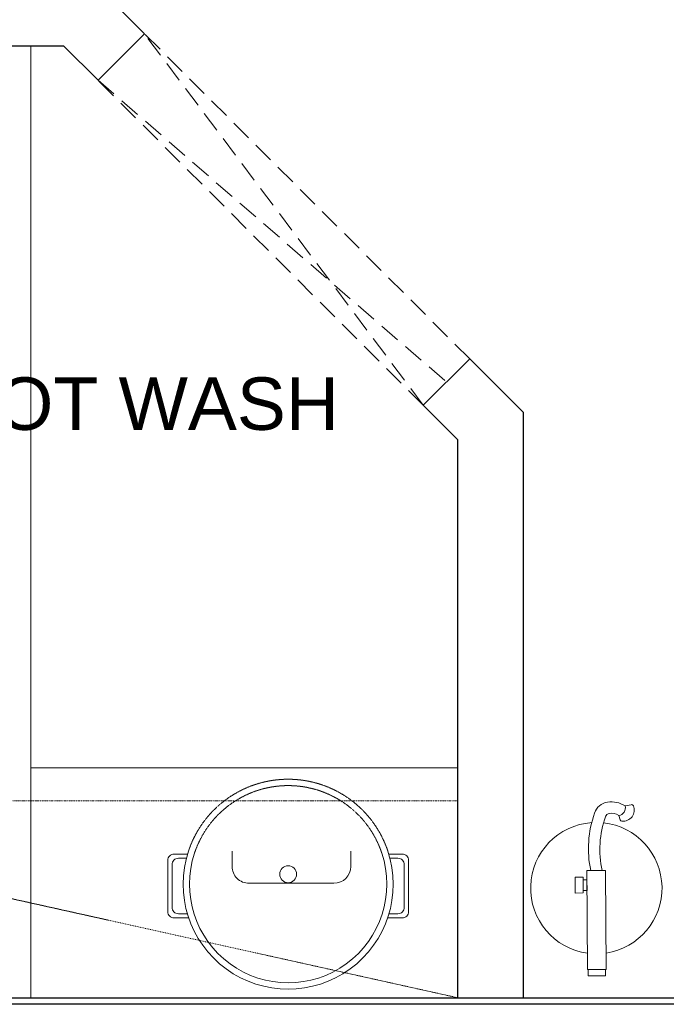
# Model space of a CAD drawing. Header units: millimetres. Extents: x 69858 to 162505, y 5570 to 25972.
# Tile 10 of 53: x 72487 to 73472, y 11368 to 12867. Entities that reach past the tile are written whole.
import ezdxf

# ---------------------------------------------------------------- set-up
doc = ezdxf.new("R2010")
doc.units = ezdxf.units.MM
doc.header["$LTSCALE"] = 2.5
for name, pattern in [('DASHDOT2', [0.5, 0.25, -0.125, 0, -0.125]), ('HIDDEN2', [4.7625, 3.175, -1.5875]), ('HIDDENX2', [19.05, 12.7, -6.35])]:
    doc.linetypes.add(name, pattern=pattern)
doc.layers.add('Arch', color=7, linetype='Continuous')
for name, color, linetype, lineweight in [('CKD Equipments', 252, 'Continuous', 0), ('ELEVATION 3', 23, 'Continuous', 13), ('HATCH LIGHT', 250, 'Continuous', 0), ('K Equipment', 30, 'Continuous', 9), ('K Equipment UC', 251, 'Continuous', 5), ('TEXT', 40, 'Continuous', 0), ('WALL', 132, 'Continuous', 25)]:
    doc.layers.add(name, color=color, linetype=linetype, lineweight=lineweight)
doc.styles.add('RG_3F_TITLE BLOCK_A1$0$A1 TBLOCK LBV$0$Style-arial', font='arial.ttf')

# ---------------------------------------------------------------- blocks, each defined once
blk = doc.blocks.new('*U94')
at = {"color": 8}
blk.add_lwpolyline([(0, 0), (5962.2, 0), (5962.2, -10), (0, -10)], close=True, dxfattribs=at)
blk = doc.blocks.new('A$C7a6a0475')
for p, q in [((325.4, 415.9), (289.6, 415.9)), ((249.6, 175.9), (249.6, 375.9)), ((325.4, 135.9), (289.6, 135.9))]:
    blk.add_line(p, q)
at = {"elevation": 0}
for points in [[(167.8, 518), (167.8, 552.3, -0.414214), (182.8, 567.3), (303.7, 567.3, -0.414214), (318.7, 552.3), (318.7, 520.7)], [(177.8, 521.1), (177.8, 542.3, -0.414214), (192.8, 557.3), (293.7, 557.3, -0.414214), (308.7, 542.3), (308.7, 523.5)], [(167.8, 49.3), (167.8, 15, 0.414214), (182.8, 0), (303.7, 0, 0.414214), (318.7, 15), (318.7, 46.6)], [(177.8, 46.2), (177.8, 25, 0.414214), (192.8, 10), (293.7, 10, 0.414214), (308.7, 25), (308.7, 43.8)]]:
    blk.add_lwpolyline(points, format="xyb", dxfattribs=at)
blk.add_circle((271.1, 283.7), 20)
for centre, radius, start, end in [((247.5, 283.7), 247.5, 71.6585, 288.3415), ((247.5, 283.7), 232.5, 71.6585, 288.3415), ((289.6, 375.9), 40, 90, 180), ((289.6, 175.9), 40, 180, 270)]:
    blk.add_arc(centre, radius, start, end)
at = {"linetype": 'HIDDEN2', "ltscale": 0.1}
for radius in [247.5, 232.5]:
    blk.add_arc((247.5, 283.7), radius, 288.3415, 71.6585, dxfattribs=at)
blk = doc.blocks.new('fe')
at = {"color": 8}
for p, q in [((-120.2, 44.7), (-121.9, 54.2)), ((-105.6, 35.2), (-98.9, 37.2))]:
    blk.add_line(p, q, dxfattribs=at)
for points in [[(-22.1, 14.2), (128.9, 14.2), (128.9, -14.2), (-22.1, -14.2)], [(128.9, 13.2), (138.3, 13.2), (138.3, -13.2), (128.9, -13.2)], [(-8.1, -14.2), (8.1, -14.2), (8.1, -20.1), (-8.1, -20.1)], [(-12, -20.1), (12, -20.1), (12, -32.1), (-12, -32.1)]]:
    blk.add_lwpolyline(points, close=True, dxfattribs=at)
for centre, radius, start, end in [((4.8, 0), 100, 8.1407, 173.3121), ((-119.1, 54.8), 2.9, 111.4978, 190.4916), ((-113.9, 41.5), 17.1, 353.9087, 111.4978), ((-117.3, 33.1), 12, 10.1624, 103.7845), ((-87.8, 23.6), 38.6, 146.9735, 188.4436), ((-87.8, 23.6), 21.2, 146.9735, 188.4436), ((-99.7, 40), 2.9, 286.9384, 353.9087), ((-101.6, 21.6), 24.7, 188.4436, 251.142), ((-101.6, 21.6), 7.24, 188.4436, 251.142), ((-53.4, 152.4), 146.6, 249.8567, 282.3504), ((-54.1, 150), 161.6, 249.9338, 281.4511), ((4.8, 0), 100, 183.6164, 351.8593)]:
    blk.add_arc(centre, radius, start, end, dxfattribs=at)
blk = doc.blocks.new('ARCH')
at = {"layer": 'CKD Equipments', "color": 8}
for p, q in [((116420.8, 8510.6), (116420.8, 9960.6)), ((116420.8, 8860.6), (117070.8, 8860.6))]:
    blk.add_line(p, q, dxfattribs=at)
at = {"layer": 'HATCH LIGHT', "color": 8, "linetype": 'HIDDENX2'}
for p, q in [((117089, 9483.8), (116594.1, 9978.8)), ((117018.3, 9413.1), (116594.1, 9978.8)), ((117018.3, 9413.1), (116523.3, 9908.1)), ((116523.3, 9908.1), (117053.7, 9448.4))]:
    blk.add_line(p, q, dxfattribs=at)
at = {"layer": 'K Equipment', "color": 8, "linetype": 'DASHDOT2', "lineweight": 5, "ltscale": 2}
blk.add_line((117070.8, 8510.6), (115720.8, 8810.6), dxfattribs=at)
blk.add_lwpolyline([(117070.8, 8810.6), (115720.8, 8810.6), (115720.8, 8510.6), (117070.8, 8510.6)], close=True, dxfattribs=at)
at = {"layer": 'WALL', "color": 8}
for p, q in [((116594.1, 9978.8), (116512.3, 10060.6)), ((116523.3, 9908.1), (116594.1, 9978.8)), ((115720.8, 9960.6), (116470.8, 9960.6)), ((116523.3, 9908.1), (116470.8, 9960.6)), ((117018.3, 9413.1), (117089, 9483.8)), ((117170.8, 9402), (117089, 9483.8)), ((117070.8, 9360.6), (117018.3, 9413.1)), ((117170.8, 8510.6), (117170.8, 9402)), ((117070.8, 8510.6), (117070.8, 9360.6))]:
    blk.add_line(p, q, dxfattribs=at)
at = {"layer": 'ELEVATION 3', "color": 8, "rotation": 270.4202872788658}
blk.add_blockref('fe', (117281.7, 8682.4), dxfattribs=at)
at = {"layer": 'K Equipment UC', "color": 8, "xscale": 0.6459602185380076, "yscale": 0.6459602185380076, "zscale": 0.6459602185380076, "rotation": 89.99999999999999}
blk.add_blockref('A$C7a6a0475', (116995.9, 8523.7, -0.6), dxfattribs=at)
at = {"layer": 'WALL', "color": 8}
blk.add_blockref('*U94', (115720.8, 8510.6), dxfattribs=at)
at = {"layer": 'TEXT', "color": 0, "insert": (115954.7, 9455.6), "char_height": 80, "width": 1274.194, "attachment_point": 1, "style": 'RG_3F_TITLE BLOCK_A1$0$A1 TBLOCK LBV$0$Style-arial'}
blk.add_mtext('\\pxqc;POT WASH', dxfattribs=at)

msp = doc.modelspace()

# ---------------------------------------------------------------- block references
at = {"layer": 'Arch'}
msp.add_blockref('ARCH', (-43916.7, 2867), dxfattribs=at)

doc.saveas('drawing.dxf')
